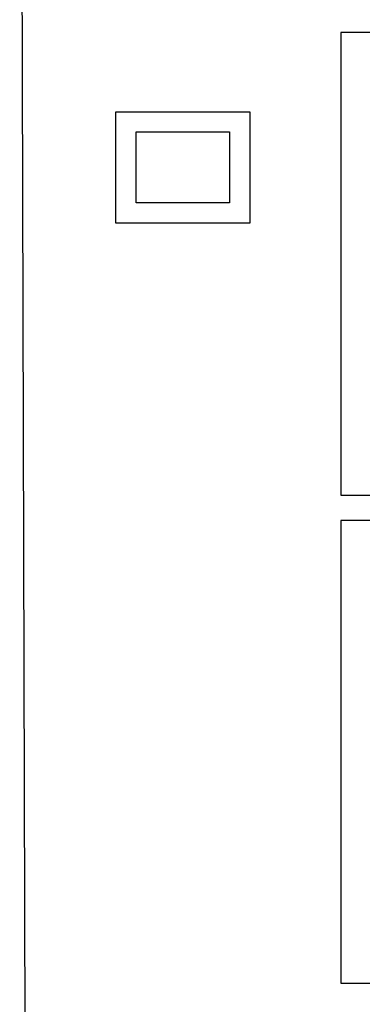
# Model space of a CAD drawing. Header units: millimetres. Extents: x -5733 to 3442, y -1003 to 2277.
# Tile 4 of 20: x 1828 to 2047, y 229 to 861. Entities that reach past the tile are written whole.
import ezdxf

# ---------------------------------------------------------------- set-up
doc = ezdxf.new("R2010")
doc.units = ezdxf.units.MM

msp = doc.modelspace()

# ---------------------------------------------------------------- linework, layer by layer
at = {"color": 1, "lineweight": 30}
msp.add_lwpolyline([(1827.796, 1436.852), (2877.463, 1436.852), (2883.453, -700.499), (1833.787, -700.499)], close=True, dxfattribs=at)
for points in [[(2033.706, 556.249), (2453.702, 556.249), (2453.702, 853.253), (2033.706, 853.253)], [(1889.367, 802.34), (1975.367, 802.34), (1975.367, 730.84), (1889.367, 730.84)], [(1902.367, 789.34), (1962.367, 789.34), (1962.367, 743.84), (1902.367, 743.84)], [(2033.706, 242.874), (2453.702, 242.874), (2453.702, 539.877), (2033.706, 539.877)]]:
    msp.add_lwpolyline(points, close=True)

doc.saveas('drawing.dxf')
